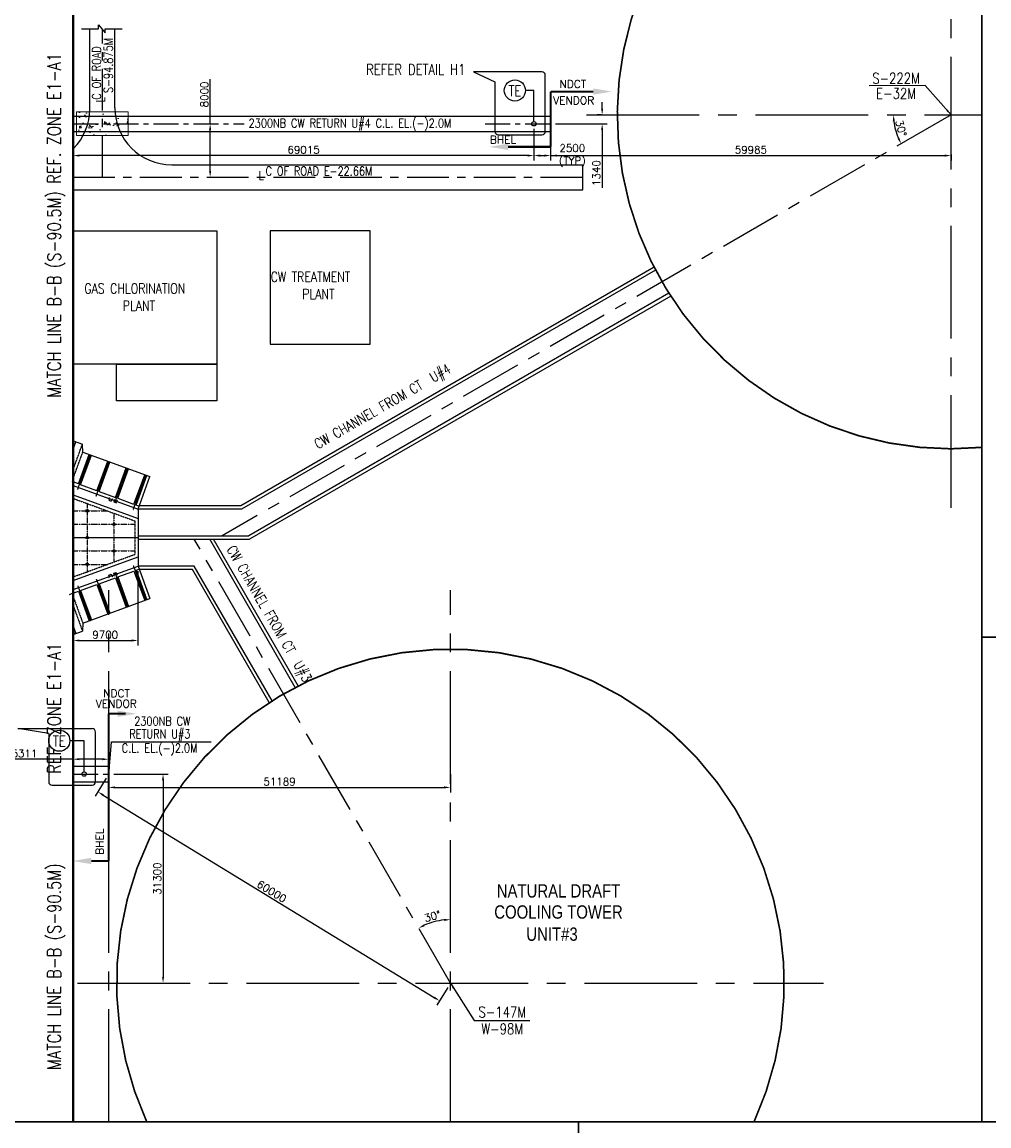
# Model space of a CAD drawing. Header units: inches. Extents: x -341304 to 31571016, y -692717 to 2132253.
# Tile 73 of 256: x 432404 to 528959, y -549416 to -439233. Entities that reach past the tile are written whole.
import ezdxf
from ezdxf.enums import TextEntityAlignment as Align

# ---------------------------------------------------------------- set-up
doc = ezdxf.new("R2010")
doc.units = ezdxf.units.IN
doc.header["$MEASUREMENT"] = 0
for name, pattern in [('CENTER', [2, 1.25, -0.25, 0.25, -0.25]), ('CENTER2', [1.125, 0.75, -0.125, 0.125, -0.125]), ('DASHDOT', [1, 0.5, -0.25, 0, -0.25]), ('HIDDEN', [0.375, 0.25, -0.125])]:
    doc.linetypes.add(name, pattern=pattern)
for name, color, linetype in [('0-CL', 8, 'CENTER'), ('0-CW RETURN', 1, 'Continuous'), ('1A', 3, 'Continuous'), ('2', 6, 'Continuous'), ('3', 2, 'HIDDEN'), ('4', 1, 'Continuous'), ('7', 1, 'CENTER'), ('CWPIPE', 3, 'CENTER'), ('ENCASING', 44, 'Continuous'), ('TCE-ME-ROAD', 244, 'Continuous'), ('text', 3, 'Continuous')]:
    doc.layers.add(name, color=color, linetype=linetype)
doc.styles.add('ROMANC', font='ROMANC.SHX')
doc.styles.add('ROMANS', font='romans')
doc.styles.add('ROMANT', font='romant', dxfattribs={"height": 5})
doc.styles.get("Standard").update_dxf_attribs({"font": 'arial.ttf'})
doc.dimstyles.new('User750', dxfattribs={"dimscale": 500, "dimtxt": 1.5, "dimasz": 1.25, "dimexe": 1, "dimexo": 1, "dimgap": 0.4, "dimtad": 1, "dimdec": 0, "dimlfac": 1.5, "dimzin": 0, "dimdsep": 46, "dimtxsty": 'ROMANS', "dimcen": 1, "dimclrd": 8, "dimclre": 8, "dimclrt": 3, "dimadec": 0, "dimazin": 0, "dimtfac": 1, "dimtdec": 0, "dimtix": 1, "dimtofl": 0, "dimtmove": 0, "dimatfit": 3, "dimfxl": 1, "dimtolj": 1, "dimtzin": 0, "dimarcsym": 0})

# ---------------------------------------------------------------- blocks, each defined once
blk = doc.blocks.new('H-H')
blk.add_lwpolyline([(-1987651.3, 127416.8), (-2060858.3, 127416.8), (-2060858.3, 187657.9), (-1987651.3, 187657.9)], close=True)
blk = doc.blocks.new('SCS1')
at = {"color": 7}
blk.add_lwpolyline([(-414803.4, -321006.2), (-372364.8, -321006.2), (-372364.8, -395450.1), (-414803.4, -395450.1)], close=True, dxfattribs=at)
blk = doc.blocks.new('Q-Q')
at = {"ltscale": 0.5}
blk.add_lwpolyline([(-1611190.8, 187044.5), (-1519164.9, 187044.5), (-1519164.9, 126803.4), (-1611190.8, 126803.4)], close=True, dxfattribs=at)
blk = doc.blocks.new("N'")
at = {"color": 7}
blk.add_lwpolyline([(-571676.3, -133597.9), (-507626, -133597.9), (-507626, -182000.2), (-571676.3, -182000.2)], close=True, dxfattribs=at)
blk = doc.blocks.new('*D712')
at = {"color": 8, "lineweight": -2, "transparency": 16777216}
blk.add_arc((-320530, -274077), 6340, 95.65085, 114.34915, dxfattribs=at)
at = {"color": 8, "transparency": 16777216}
for points in [[(-321159, -267664), (-321149, -267872), (-320530, -267737)], [(-323096, -268394), (-323191, -268208), (-323700, -268587)]]:
    blk.add_solid(points, dxfattribs=at)
at = {"layer": 'Defpoints', "color": 0, "transparency": 16777216}
for p in [(-346110, -229771), (-320530, -265230), (-321631, -267833), (-320530, -274077), (-320530, -282923)]:
    blk.add_point(p, dxfattribs=at)
at = {"color": 3, "transparency": 16777216, "insert": (-322320, -267398), "char_height": 750, "attachment_point": 5, "rotation": 15, "style": 'ROMANS'}
blk.add_mtext('\\A1;30°', dxfattribs=at)
blk = doc.blocks.new('*D715')
at = {"color": 8, "lineweight": -2, "transparency": 16777216}
for p, q in [((-351730, -232938), (-351730, -240373)), ((-358197, -237850), (-358197, -240373)), ((-357572, -239873), (-352355, -239873))]:
    blk.add_line(p, q, dxfattribs=at)
at = {"color": 8, "transparency": 16777216}
for points in [[(-357572, -239769), (-357572, -239977), (-358197, -239873)], [(-352355, -239769), (-352355, -239977), (-351730, -239873)]]:
    blk.add_solid(points, dxfattribs=at)
at = {"layer": 'Defpoints', "color": 0, "transparency": 16777216}
for p in [(-351730, -232438, 64168), (-358197, -237350), (-351730, -239873)]:
    blk.add_point(p, dxfattribs=at)
at = {"color": 3, "transparency": 16777216, "insert": (-354998, -239298), "char_height": 750, "attachment_point": 5, "style": 'ROMANS'}
blk.add_mtext('\\A1;9700', dxfattribs=at)
blk = doc.blocks.new('*D729')
at = {"color": 8, "lineweight": -2, "transparency": 16777216}
for p, q in [((-358197, -251721), (-364482, -251721)), ((-358197, -251926), (-358197, -251221)), ((-355281, -251721), (-357572, -251721)), ((-354656, -252704), (-354656, -251221))]:
    blk.add_line(p, q, dxfattribs=at)
at = {"color": 8, "transparency": 16777216}
for points in [[(-357572, -251617), (-357572, -251825), (-358197, -251721)], [(-355281, -251617), (-355281, -251825), (-354656, -251721)]]:
    blk.add_solid(points, dxfattribs=at)
at = {"layer": 'Defpoints', "color": 0, "transparency": 16777216}
for p in [(-354656, -251721), (-358197, -252426), (-354656, -253204)]:
    blk.add_point(p, dxfattribs=at)
at = {"color": 3, "transparency": 16777216, "insert": (-363067, -251146), "char_height": 750, "attachment_point": 5, "style": 'ROMANS'}
blk.add_mtext('\\A1;5311', dxfattribs=at)
blk = doc.blocks.new('*D716')
at = {"color": 8, "lineweight": -2, "transparency": 16777216}
for p, q in [((-354156, -253204), (-348726, -253204)), ((-349226, -253829), (-349226, -273446)), ((-349575, -274071), (-348726, -274071))]:
    blk.add_line(p, q, dxfattribs=at)
at = {"color": 8, "transparency": 16777216}
for points in [[(-349330, -253829), (-349122, -253829), (-349226, -253204)], [(-349330, -273446), (-349122, -273446), (-349226, -274071)]]:
    blk.add_solid(points, dxfattribs=at)
at = {"layer": 'Defpoints', "color": 0, "transparency": 16777216}
for p in [(-354656, -253204), (-350075, -274071), (-349226, -274071)]:
    blk.add_point(p, dxfattribs=at)
at = {"color": 3, "transparency": 16777216, "insert": (-349801, -263638), "char_height": 750, "attachment_point": 5, "rotation": 90, "style": 'ROMANS'}
blk.add_mtext('\\A1;31300', dxfattribs=at)
blk = doc.blocks.new('*D717')
at = {"color": 8, "lineweight": -2, "transparency": 16777216}
for p, q in [((-305378, -186779), (-305378, -186154)), ((-310020, -188298), (-304878, -188298)), ((-305434, -187404), (-305878, -187404)), ((-305378, -188923), (-305378, -194682))]:
    blk.add_line(p, q, dxfattribs=at)
at = {"color": 8, "transparency": 16777216}
for points in [[(-305482, -186779), (-305274, -186779), (-305378, -187404)], [(-305482, -188923), (-305274, -188923), (-305378, -188298)]]:
    blk.add_solid(points, dxfattribs=at)
at = {"layer": 'Defpoints', "color": 0, "transparency": 16777216}
for p in [(-310520, -188298), (-305378, -187404), (-304934, -187404)]:
    blk.add_point(p, dxfattribs=at)
at = {"color": 3, "transparency": 16777216, "insert": (-305953, -193214), "char_height": 750, "attachment_point": 5, "rotation": 90, "style": 'ROMANS'}
blk.add_mtext('\\A1;1340', dxfattribs=at)
blk = doc.blocks.new('*D718')
at = {"color": 8, "lineweight": -2, "transparency": 16777216}
for p, q in [((-310520, -185579), (-310520, -191969)), ((-309895, -191469), (-271155, -191469)), ((-270530, -191378), (-270530, -191969))]:
    blk.add_line(p, q, dxfattribs=at)
at = {"color": 8, "transparency": 16777216}
for points in [[(-309895, -191365), (-309895, -191573), (-310520, -191469)], [(-271155, -191365), (-271155, -191573), (-270530, -191469)]]:
    blk.add_solid(points, dxfattribs=at)
at = {"layer": 'Defpoints', "color": 0, "transparency": 16777216}
for p in [(-310520, -185079), (-270530, -190878), (-270530, -191469)]:
    blk.add_point(p, dxfattribs=at)
at = {"color": 3, "transparency": 16777216, "insert": (-290525, -190894), "char_height": 750, "attachment_point": 5, "style": 'ROMANS'}
blk.add_mtext('\\A1;59985', dxfattribs=at)
blk = doc.blocks.new('A$C669453D1')
at = {"layer": 'TCE-ME-ROAD'}
for p, q in [((-11215, 131500, -96251), (-11215, 55161, -96251)), ((946, 129000, -96251), (12893, 129000, -96251)), ((1035, 125250, -96251), (12893, 125250, -96251)), ((-7465, 116750, -96251), (-7465, 55161, -96251)), ((-11215, 55161, -96251), (-7465, 55161, -96251))]:
    blk.add_line(p, q, dxfattribs=at)
at = {"layer": 'TCE-ME-ROAD', "color": 11, "linetype": 'CENTER', "ltscale": 5000}
for p, q in [((-9340, 131500, -96251), (-9340, 55161, -96251)), ((-9339, 127125, -96251), (12771, 127125, -96251))]:
    blk.add_line(p, q, dxfattribs=at)
at = {"layer": 'TCE-ME-ROAD', "elevation": -96251}
blk.add_lwpolyline([(12893, 130273), (12893, 127734), (13502, 127734), (12283, 126719), (12893, 126719), (12893, 124180)], dxfattribs=at)
at = {"layer": 'TCE-ME-ROAD'}
for centre, start, end in [((946, 137500, -96251), 224.90087, 270), ((1035, 116750, -96251), 90, 180)]:
    blk.add_arc(centre, 8500, start, end, dxfattribs=at)
blk = doc.blocks.new('*D719')
at = {"color": 8, "lineweight": -2, "transparency": 16777216}
blk.add_arc((-270530, -187410), 5752, 186.22852, 203.77148, dxfattribs=at)
at = {"color": 8, "transparency": 16777216}
for points in [[(-276352, -188040), (-276144, -188029), (-276282, -187410)], [(-275701, -189682), (-275887, -189776), (-275511, -190286)]]:
    blk.add_solid(points, dxfattribs=at)
at = {"layer": 'Defpoints', "color": 0, "transparency": 16777216}
for p in [(-306923, -187410, 64168), (-276195, -188409), (-270530, -187410), (-267764, -187410, 64168), (-343324, -229438)]:
    blk.add_point(p, dxfattribs=at)
at = {"color": 3, "transparency": 16777216, "insert": (-275531, -188750), "char_height": 750, "attachment_point": 5, "rotation": 285, "style": 'ROMANS'}
blk.add_mtext('\\A1;30°', dxfattribs=at)
blk = doc.blocks.new('*D730')
at = {"color": 8, "lineweight": -2, "transparency": 16777216}
for p, q in [((-354917, -253631), (-355998, -255399)), ((-355204, -255299), (-322144, -275513)), ((-320791, -274498), (-321872, -276266))]:
    blk.add_line(p, q, dxfattribs=at)
at = {"color": 8, "transparency": 16777216}
for points in [[(-355149, -255210), (-355258, -255387), (-355737, -254972)], [(-322090, -275424), (-322199, -275602), (-321611, -275839)]]:
    blk.add_solid(points, dxfattribs=at)
at = {"layer": 'Defpoints', "color": 0, "transparency": 16777216}
for p in [(-354656, -253204), (-320530, -274071), (-321611, -275839)]:
    blk.add_point(p, dxfattribs=at)
at = {"color": 3, "transparency": 16777216, "insert": (-338374, -264915), "char_height": 750, "attachment_point": 5, "rotation": 328.55591, "style": 'ROMANS'}
blk.add_mtext('\\A1;60000', dxfattribs=at)
blk = doc.blocks.new('*D731')
at = {"color": 8, "lineweight": -2, "transparency": 16777216}
for p, q in [((-320530, -253221), (-320530, -255038)), ((-354656, -253704), (-354656, -255038)), ((-354031, -254538), (-321155, -254538))]:
    blk.add_line(p, q, dxfattribs=at)
at = {"color": 8, "transparency": 16777216}
for points in [[(-354031, -254434), (-354031, -254642), (-354656, -254538)], [(-321155, -254434), (-321155, -254642), (-320530, -254538)]]:
    blk.add_solid(points, dxfattribs=at)
at = {"layer": 'Defpoints', "color": 0, "transparency": 16777216}
for p in [(-354656, -253204), (-320530, -252721), (-320530, -254538)]:
    blk.add_point(p, dxfattribs=at)
at = {"color": 3, "transparency": 16777216, "insert": (-337593, -253963), "char_height": 750, "attachment_point": 5, "style": 'ROMANS'}
blk.add_mtext('\\A1;51189', dxfattribs=at)
blk = doc.blocks.new('*D726')
at = {"color": 8, "lineweight": -2, "transparency": 16777216}
for p, q in [((-344523, -188298), (-344523, -183845)), ((-344523, -193006), (-344523, -188923))]:
    blk.add_line(p, q, dxfattribs=at)
at = {"color": 8, "transparency": 16777216}
for points in [[(-344627, -188923), (-344419, -188923), (-344523, -188298)], [(-344627, -193006), (-344419, -193006), (-344523, -193631)]]:
    blk.add_solid(points, dxfattribs=at)
at = {"layer": 'Defpoints', "color": 0, "transparency": 16777216}
for p in [(-344523, -188298, 64168), (-344523, -193631), (-344523, -193631)]:
    blk.add_point(p, dxfattribs=at)
at = {"color": 3, "transparency": 16777216, "insert": (-345098, -185366), "char_height": 750, "attachment_point": 5, "rotation": 90, "style": 'ROMANS'}
blk.add_mtext('\\A1;8000', dxfattribs=at)
blk = doc.blocks.new('*D727')
at = {"color": 8, "lineweight": -2, "transparency": 16777216}
for p, q in [((-312187, -188798), (-312187, -191969)), ((-358197, -191507), (-358197, -191969)), ((-312812, -191469), (-357572, -191469))]:
    blk.add_line(p, q, dxfattribs=at)
at = {"color": 8, "transparency": 16777216}
for points in [[(-357572, -191365), (-357572, -191573), (-358197, -191469)], [(-312812, -191365), (-312812, -191573), (-312187, -191469)]]:
    blk.add_solid(points, dxfattribs=at)
at = {"layer": 'Defpoints', "color": 0, "transparency": 16777216}
for p in [(-312187, -188298, 64168), (-358197, -191007, 67), (-358197, -191469)]:
    blk.add_point(p, dxfattribs=at)
at = {"color": 3, "transparency": 16777216, "insert": (-335192, -190894), "char_height": 750, "attachment_point": 5, "style": 'ROMANS'}
blk.add_mtext('\\A1;69015', dxfattribs=at)
blk = doc.blocks.new('*D738')
at = {"color": 8, "lineweight": -2, "transparency": 16777216}
for p, q in [((-312187, -188798), (-312187, -191969)), ((-310520, -188798), (-310520, -191969)), ((-311562, -191469), (-311145, -191469)), ((-310520, -191469), (-306816, -191469))]:
    blk.add_line(p, q, dxfattribs=at)
at = {"color": 8, "transparency": 16777216}
for points in [[(-311562, -191365), (-311562, -191573), (-312187, -191469)], [(-311145, -191365), (-311145, -191573), (-310520, -191469)]]:
    blk.add_solid(points, dxfattribs=at)
at = {"layer": 'Defpoints', "color": 0, "transparency": 16777216}
for p in [(-312187, -188298, 64168), (-310520, -188298), (-310520, -191469)]:
    blk.add_point(p, dxfattribs=at)
at = {"color": 3, "transparency": 16777216, "insert": (-308356, -191469), "char_height": 750, "attachment_point": 5, "style": 'ROMANS'}
blk.add_mtext('\\A1;2500\\P(TYP)', dxfattribs=at)
blk = doc.blocks.new('A$C46E666B7')
at = {"layer": '1A'}
for p, q in [((29000, 14486), (30372, 13986)), ((29000, 13268), (29391, 14344)), ((30428, 12796), (30372, 13986)), ((29780, 8030), (31388, 12446)), ((30109, 7910), (31717, 12326)), ((30428, 12796), (40479, 9136)), ((32552, 7020), (34160, 11437)), ((32881, 6901), (34489, 11317)), ((35324, 6011), (36932, 10428)), ((35653, 5892), (37261, 10308)), ((29780, 8030), (28820, 8379)), ((38096, 5002), (39704, 9418)), ((38425, 4882), (40033, 9299)), ((38700, 4250), (40479, 9136)), ((29000, 7782), (38700, 4250)), ((32552, 7020), (30109, 7910)), ((32881, 6901), (35324, 6011)), ((29000, 6398), (38700, 2867)), ((35653, 5892), (38025, 5028)), ((38495, 4857), (38871, 4720)), ((38700, 4250), (38700, -4250)), ((29000, -6398), (38700, -2867)), ((29000, -7782), (38700, -4250)), ((38425, -4882), (38871, -4720)), ((38425, -4882), (40033, -9299)), ((38700, -4250), (40479, -9136)), ((32881, -6901), (35324, -6011)), ((35324, -6011), (36932, -10428)), ((35653, -5892), (38096, -5002)), ((35653, -5892), (37261, -10308)), ((38096, -5002), (39704, -9418)), ((28820, -8379), (29780, -8030)), ((29780, -8030), (31388, -12446)), ((30109, -7910), (32552, -7020)), ((30109, -7910), (31717, -12326)), ((32552, -7020), (34160, -11437)), ((32881, -6901), (34489, -11317)), ((28820, -8379), (28405, -8583)), ((30428, -12796), (40479, -9136)), ((30428, -12796), (30372, -13986)), ((29000, -13268), (29391, -14344)), ((29000, -14486), (30372, -13986))]:
    blk.add_line(p, q, dxfattribs=at)
at = {"layer": '1A', "ltscale": 100}
for centre, radius in [((31100, 4000), 195), ((31100, 4000), 95), ((35100, 2000), 195), ((35100, 2000), 95), ((31100, 0), 195), ((31100, 0), 195), ((31100, 0), 95), ((31100, 0), 95), ((35100, -2000), 195), ((35100, -2000), 195), ((35100, -2000), 95), ((35100, -2000), 95), ((31100, -4000), 195), ((31100, -4000), 95)]:
    blk.add_circle(centre, radius, dxfattribs=at)
at = {"layer": '2'}
for p, q in [((34436, 5938), (34320, 5619)), ((34323, 5613), (34689, 5479)), ((34344, 5977), (34433, 5945)), ((34696, 5482), (34812, 5802)), ((34819, 5805), (34908, 5772)), ((35173, 5670), (35057, 5351)), ((35060, 5344), (35426, 5211)), ((35081, 5709), (35170, 5677)), ((35433, 5214), (35549, 5533)), ((35555, 5536), (35645, 5504)), ((34436, -5938), (34320, -5619)), ((34323, -5613), (34689, -5479)), ((34344, -5977), (34433, -5945)), ((34696, -5482), (34812, -5802)), ((34819, -5805), (34908, -5772)), ((35173, -5670), (35057, -5351)), ((35060, -5344), (35426, -5211)), ((35081, -5709), (35170, -5677)), ((35433, -5214), (35549, -5533)), ((35555, -5536), (35645, -5504))]:
    blk.add_line(p, q, dxfattribs=at)
for centre, start, end in [((34325, 5617), 159.99503, 249.99503), ((34432, 5940), 339.99503, 69.99503), ((34691, 5484), 249.99503, 339.99503), ((34817, 5800), 69.99503, 159.99503), ((35062, 5349), 159.99503, 249.99503), ((35168, 5672), 339.99503, 69.99503), ((35428, 5216), 249.99503, 339.99503), ((35554, 5532), 69.99503, 159.99503), ((34325, -5617), 110.00497, 200.00497), ((34432, -5940), 290.00497, 20.00497), ((34691, -5484), 20.00497, 110.00497), ((34817, -5800), 200.00497, 290.00497), ((35062, -5349), 110.00497, 200.00497), ((35168, -5672), 290.00497, 20.00497), ((35428, -5216), 20.00497, 110.00497), ((35554, -5532), 200.00497, 290.00497)]:
    blk.add_arc(centre, 5, start, end, dxfattribs=at)
at = {"layer": '3'}
for p, q in [((29000, 10217), (30372, 13986)), ((29000, 8875), (30428, 12796)), ((29000, 5866), (38200, 2516)), ((38200, 2516), (38200, -2516)), ((29000, -5866), (38200, -2516)), ((29000, -8875), (30428, -12796)), ((29000, -10217), (30372, -13986))]:
    blk.add_line(p, q, dxfattribs=at)
at = {"layer": '4', "ltscale": 100}
blk.add_line((28943, 445), (28943, 3865), dxfattribs=at)
at = {"layer": '7'}
for p, q in [((29000, 13999), (29157, 14429)), ((29675, 7230), (31559, 12406)), ((32447, 6221), (34331, 11397)), ((35219, 5212), (37103, 10388)), ((37991, 4203), (39875, 9378)), ((31100, 5202), (31100, -5202)), ((29000, 4000), (34125, 4000)), ((35100, 3645), (35100, -3645)), ((29000, 2000), (38300, 2000)), ((29000, -2000), (38200, -2000)), ((29000, -4000), (34125, -4000)), ((37991, -4203), (39875, -9378)), ((32447, -6221), (34331, -11397)), ((35219, -5212), (37103, -10388)), ((29675, -7230), (31559, -12406)), ((29000, -13999), (29157, -14429))]:
    blk.add_line(p, q, dxfattribs=at)
blk = doc.blocks.new('cooling tower')
at = {"layer": 'ENCASING', "linetype": 'Continuous', "lineweight": 9, "ltscale": 2500}
h = blk.add_hatch(dxfattribs=at)
h.set_pattern_fill('AR-CONC', color=44, scale=333.333333, angle=270, style=0)
h.set_pattern_definition([(320, (-352455.9, -209687.2), (-209.17, -2390.87), [250, -2750]), (265, (-352455.9, -209687.2), (2507.3, 462.5), [200, -2200]), (10.451, (-352473.3, -209886.4), (2298.13, -1928.36), [212.47, -2337.14]), (316.184, (-351789.2, -209687.2), (-551.73, -3557.47), [375, -4125]), (6.636, (-351835.2, -209983.6), (3247.06, -3115.54), [318.7, -3505.7]), (261.184, (-351789.2, -209687), (3247.06, -3115.54), [300, -3300]), (291, (-351955.9, -210020.5), (-1342.06, -1989.69), [250, -2750]), (236, (-351955.9, -210020.5), (2417.17, -811.05), [200, -2200]), (341.451, (-352067.7, -210186.3), (1075.1, -2800.74), [212.47, -2337.14]), (307.5, (-352455.9, -209687.2), (1109.646, -40.533), [0, -2173.333, 0, -2233.333, 0, -2208.333]), (277.5, (-352455.9, -209687.2), (1314.706, -876.9), [0, -1273.333, 0, -2123.333, 0, -841.667]), (237.5, (-352455.9, -208943.8), (-75.183, -1779.408), [0, -833.33, 0, -2600, 0, -3450]), (227.5, (-352455.9, -208610.5), (333.68, -1943.95), [0, -1083.33, 0, -1726.67, 0, -2450])])
h.paths.add_polyline_path([(-357863.27, -189477.7), (-352696.61, -189477.7), (-352696.61, -187117.7), (-357863.27, -187117.7)])
at = {"color": 5, "linetype": 'CENTER2', "ltscale": 15000}
for p, q in [((-270529.94, -226617.99), (-270529.94, -160462.79)), ((-306922.73, -187404.37, 64167.54), (-267453.15, -187404.37, 64167.54)), ((-358196.61, -229604.37, 64167.54), (-351729.94, -229604.37, 64167.54)), ((-354655.94, -287926.74), (-354655.94, -234857.42)), ((-320529.94, -287926.74), (-320529.94, -234857.42)), ((-357777.4, -274071.03), (-283282.48, -274071.03))]:
    blk.add_line(p, q, dxfattribs=at)
at = {"color": 7}
for p, q in [((-311054.14, -189062.8, -8020.94), (-311054.14, -183443.59, -8020.94)), ((-316076.39, -184102.34, -8020.94), (-316076.39, -189062.8, -8020.94)), ((-315733.27, -189405.92, -8020.94), (-311397.26, -189405.92, -8020.94)), ((-360644.39, -249170.99, -72188.48), (-360644.39, -253969.47, -72188.48)), ((-355970.8, -253969.47, -72188.48), (-355970.8, -249015.1, -72188.48)), ((-360301.27, -254312.6, -72188.48), (-356313.93, -254312.6, -72188.48))]:
    blk.add_line(p, q, dxfattribs=at)
at = {"color": 2, "linetype": 'Continuous', "ltscale": 100}
for p, q in [((-300194.68, -202606.81, 0), (-341470.99, -226437.71, 0)), ((-300041.02, -202903), (-341381.68, -226771.04)), ((-298707.68, -205212.4), (-340667.14, -229437.7)), ((-298528.01, -205493.56), (-340577.82, -229771.03)), ((-341381.68, -226771.04, 64169.22), (-351726.02, -226771.04, 64169.22)), ((-341470.99, -226437.71, 128336.76), (-351604.67, -226437.71, 128336.76)), ((-351729.94, -229437.7), (-340667.14, -229437.7)), ((-351729.94, -229771.03), (-340577.82, -229771.03)), ((-336021.06, -244572.96), (-344566.95, -229771.03, 0)), ((-335732.38, -244406.29), (-344182.05, -229771.03, 0)), ((-346106.55, -232437.71, 64169.22), (-351726.02, -232437.71, 64169.22)), ((-338330.46, -245906.29, 0), (-346106.55, -232437.71, 0)), ((-346299, -232771.04, 64169.22), (-351604.67, -232771.04, 64169.22)), ((-338619.13, -246072.96, 0), (-346299, -232771.04, 0))]:
    blk.add_line(p, q, dxfattribs=at)
at = {"ltscale": 0.5}
blk.add_lwpolyline([(-365600.46, -160462.79), (-267453.15, -160462.79), (-267453.15, -287926.74), (-365600.46, -287926.74)], close=True, dxfattribs=at)
at = {"linetype": 'DASHDOT', "ltscale": 5000, "const_width": 233.33}
blk.add_lwpolyline([(-358196.61, -287926.74), (-358196.61, -160462.79)], dxfattribs=at)
at = {"color": 1, "linetype": 'Continuous', "ltscale": 100, "const_width": 166.67}
for points in [[(-290158.04, -160462.79, 0.417338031), (-297260.84, -207318.43)], [(-297259.99, -207319.57, 0.261450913), (-267453.15, -220595.4, 0.258950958)], [(-290212.77, -287926.74, 1.556512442), (-350847.1, -287926.74, 1.556512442)]]:
    blk.add_lwpolyline(points, format="xyb", dxfattribs=at)
at = {"color": 7}
for points, elevation in [([(-311385.32, -183100.67), (-318232.52, -183100.67), (-316076.39, -184102.34)], -8020.94), ([(-360644.39, -249170.99), (-363712.25, -248671.97), (-360433.68, -248671.97), (-356313.93, -248671.97)], -72188.48)]:
    blk.add_lwpolyline(points, dxfattribs=dict(at, elevation=elevation))
at = {"color": 230, "elevation": 64167.54}
blk.add_lwpolyline([(-312186.61, -188080.68), (-312186.61, -184969.59), (-313035.64, -184969.59)], dxfattribs=at)
at = {"color": 2, "const_width": 200}
for points in [[(-310519.94, -190596.13), (-310519.94, -185078.66)], [(-306262.9, -185078.66), (-310519.94, -185078.66)], [(-314776.98, -190596.13), (-310519.94, -190596.13)], [(-352975.05, -247186.2), (-354655.6, -247186.2)], [(-354655.6, -261889.2), (-354655.6, -247186.2)], [(-356403.15, -261880.57), (-354655.6, -261880.57)]]:
    blk.add_lwpolyline(points, dxfattribs=at)
at = {"color": 1}
blk.add_lwpolyline([(-358196.61, -198964.37), (-343863.27, -198964.37), (-343863.27, -212297.7), (-358196.61, -212297.7)], dxfattribs=at)
for points in [[(-328529.94, -210297.7), (-328529.94, -198964.37), (-338529.94, -198964.37), (-338529.94, -210297.7)], [(-343863.27, -212297.7), (-343863.27, -215964.37), (-353863.27, -215964.37), (-353863.27, -212297.7)]]:
    blk.add_lwpolyline(points, close=True, dxfattribs=at)
at = {"color": 230}
blk.add_lwpolyline([(-357103.27, -252987.35), (-357103.27, -249876.26), (-358530.72, -249876.26)], dxfattribs=at)
for centre, radius in [((-314090.08, -184969.59, 64167.54), 1054.44), ((-312186.61, -188297.7, 64167.54), 217.03), ((-359585.15, -249876.26), 1054.44), ((-357103.27, -253204.37), 217.03), ((-357103.27, -253204.37), 217.03)]:
    blk.add_circle(centre, radius, dxfattribs=at)
at = {"color": 7}
for centre, start, end in [((-311397.26, -183443.59, -8020.94), 0, 90), ((-315733.27, -189062.8, -8020.94), 180, 270), ((-311397.26, -189062.8, -8020.94), 270, 0), ((-356313.93, -249015.1, -72188.48), 0, 90), ((-360301.27, -253969.47, -72188.48), 180, 270), ((-356313.93, -253969.47, -72188.48), 270, 0)]:
    blk.add_arc(centre, 343.12, start, end, dxfattribs=at)
at = {"color": 2}
for points in [[(-306262.9, -185391.16), (-304387.9, -185078.66), (-306262.9, -184766.16)], [(-314776.98, -190908.63), (-316651.98, -190596.13), (-314776.98, -190283.63)], [(-353756.05, -246873.7), (-351881.05, -247186.2), (-353756.05, -247498.7)], [(-356403.15, -262193.07), (-358278.15, -261880.57), (-356403.15, -261568.07)]]:
    blk.add_solid(points, dxfattribs=at)
at = {"layer": '0-CL', "lineweight": -3, "ltscale": 2000}
for p, q in [((-358186.61, -188297.7, 64167.54), (-341130.07, -188297.7, 64167.54)), ((-317052.02, -188297.7, 64167.54), (-310519.94, -188297.7, 64167.54)), ((-358196.61, -253204.37), (-354655.94, -253204.37))]:
    blk.add_line(p, q, dxfattribs=at)
at = {"layer": '0-CL', "lineweight": -3, "ltscale": 5000}
for p, q in [((-270529.94, -187404.37), (-343323.77, -229431.91)), ((-320529.94, -274071.03), (-346109.9, -229765.24))]:
    blk.add_line(p, q, dxfattribs=at)
at = {"layer": '0-CW RETURN', "color": 1, "linetype": 'Continuous'}
for p, q in [((-358196.61, -252426.04), (-354655.94, -252426.04)), ((-354655.94, -252426.04), (-354655.94, -253982.71)), ((-358196.61, -253982.71), (-354655.94, -253982.71))]:
    blk.add_line(p, q, dxfattribs=at)
at = {"layer": 'CWPIPE', "color": 1, "linetype": 'Continuous'}
for p, q in [((-358186.61, -187519.37, 64167.54), (-310519.94, -187519.37, 64167.54)), ((-358186.61, -189076.03, 64167.54), (-310519.94, -189076.03, 64167.54))]:
    blk.add_line(p, q, dxfattribs=at)
at = {"layer": 'ENCASING', "color": 44, "linetype": 'Continuous', "lineweight": 9, "ltscale": 2500}
for p, q in [((-357863.27, -187117.7, 64167.54), (-357863.27, -189477.7, 64167.54)), ((-357863.27, -187117.7, 64167.54), (-352696.61, -187117.7, 64167.54)), ((-352696.61, -187117.7, 64167.54), (-352696.61, -189477.7, 64167.54)), ((-357863.27, -189477.7, 64167.54), (-352696.61, -189477.7, 64167.54))]:
    blk.add_line(p, q, dxfattribs=at)
at = {"color": 7, "xscale": 0.6666666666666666, "yscale": 0.6666666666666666, "zscale": 0.6666666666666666, "rotation": 90}
blk.add_blockref('A$C669453D1', (-270529.94, -187404.37, 64167.54), dxfattribs=at)
at = {"color": 230, "xscale": 0.6666666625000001, "yscale": 0.6666666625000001, "zscale": 0.6666666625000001}
blk.add_blockref('A$C46E666B7', (-377526.11, -229604.37, 64169.22), dxfattribs=at)
at = {"color": 3, "lineweight": -2, "style": 'ROMANS', "width": 0.8}
for s, height, p in [('REFER DETAIL H1', 1066.6667, (-323989.66, -182881.41, 64073.92)), ('S-222M', 1066.667, (-276025.69, -183754.94, -93.62)), ('TE', 1066.667, (-314084.79, -185019.65, 64073.92)), ('E-32M', 1066.667, (-276025.69, -185266.41, -93.62)), ('TE', 1066.667, (-359579.87, -249926.33, -93.62)), ('S-147M', 1066.667, (-315349.78, -276963.44, -93.62)), ('W-98M', 1066.667, (-315349.78, -278645.26, -93.62))]:
    blk.add_text(s, height=height, dxfattribs=at).set_placement(p, align=Align.MIDDLE_CENTER)
at = {"layer": 'text', "style": 'ROMANC', "width": 0.8}
for s, height, p in [('S-94.875M', 888.889, (-354687.72, -182482.84, 0)), ('C OF ROAD', 888.889, (-355868.18, -183225.66, 0)), ('L', 888.89, (-355475.93, -185890.66, -32083.77))]:
    blk.add_text(s, height=height, rotation=90, dxfattribs=at).set_placement(p, align=Align.MIDDLE)
at = {"layer": 'text', "lineweight": 25, "style": 'ROMANT'}
for s, p in [('NDCT', (-309644.51, -184712.69, 24484.59)), ('VENDOR', (-310267.54, -186357.5, 24484.59)), ('BHEL', (-316599.45, -190268.94, 24484.59)), ('NDCT', (-355216.87, -245533.74, 24484.59)), ('VENDOR', (-355953.3, -246579.46, 24484.59))]:
    blk.add_text(s, height=780, dxfattribs=at).set_placement(p)
at = {"layer": 'text', "lineweight": 25, "style": 'ROMANT', "width": 0.8}
for s, height, rotation, p in [('MATCH LINE B-B (S-90.5M) REF. ZONE E1-A1', 1333.3333, 90, (-359434.51, -215629.61, 24484.59)), ('CW CHANNEL FROM CT  U#4', 1000, 30, (-333754.58, -220800.24, -87.26)), ('CW CHANNEL FROM CT  U#3', 1000, 300, (-342903.48, -230754.4, -87.26)), ('MATCH LINE B-B (S-90.5M)         REF. ZONE E1-A1', 1333.3333, 90, (-359434.51, -282732.46, 24484.59))]:
    blk.add_text(s, height=height, rotation=rotation, dxfattribs=at).set_placement(p)
at = {"layer": 'text', "lineweight": 25, "width": 0.8}
for s, height, style, p in [('2300NB CW RETURN U#4 C.L. EL.(-)2.0M', 888.8889, 'ROMANS', (-340679.91, -188680.11, -95431.29)), ('CW TREATMENT', 1000, 'ROMANT', (-338478.7, -204072.95, -87.26)), ('GAS CHLORINATION', 1000, 'ROMANT', (-357083.1, -205238.41, -87.26)), ('PLANT', 1000, 'ROMANT', (-335324.77, -205789.86, -87.26)), ('PLANT', 1000, 'ROMANT', (-353245.39, -206955.33, -87.26)), ('2300NB CW', 888.889, 'ROMANS', (-352105.5, -248368.07, -159598.83)), ('RETURN U#3', 888.889, 'ROMANS', (-352590.79, -249643.27, -159598.83)), ('C.L. EL.(-)2.0M', 888.8889, 'ROMANS', (-353349.1, -251053.31, -159598.83))]:
    blk.add_text(s, height=height, dxfattribs=dict(at, style=style)).set_placement(p)
at = {"layer": 'text', "style": 'ROMANC', "width": 0.8}
for s, height, p in [('C OF ROAD E-22.66M', 888.8889, (-333658.81, -193013.03, 0)), ('L', 888.89, (-339421.9, -193458.76, -32083.77))]:
    blk.add_text(s, height=height, dxfattribs=at).set_placement(p, align=Align.MIDDLE)
at = {"layer": 'text', "lineweight": 25, "style": 'ROMANT'}
blk.add_text('BHEL', height=780, rotation=90, dxfattribs=at).set_placement((-355167.32, -261283.74, 24484.59))
at = {"layer": 'text', "lineweight": 25, "width": 0.8}
for s, height, p in [('NATURAL DRAFT', 1333.3333, (-309734.59, -264876.36)), ('COOLING TOWER', 1333.3333, (-309734.59, -266973.15)), ('UNIT#3', 1333.333, (-310384.76, -269182.31))]:
    blk.add_text(s, height=height, dxfattribs=at).set_placement(p, align=Align.MIDDLE)
at = {"color": 7}
for base, p1, p2, picture, middle in [((-344523.12, -193631.03), (-344523.12, -188297.7, 64167.54), (-344523.12, -193631.03), '*D726', (-344523.12, -185366.18)), ((-305378.27, -187404.37), (-310519.94, -188297.7), (-304933.83, -187404.37), '*D717', (-305378.27, -193213.98))]:
    dim = blk.add_linear_dim(base=base, p1=p1, p2=p2, angle=90, dimstyle='User750', dxfattribs=at)
    dim.commit()
    dim.dimension.update_dxf_attribs({"geometry": picture, "text_midpoint": middle, "dimtype": 128})
for base, p1, p2, picture, middle in [((-270529.94, -191469.06), (-310519.94, -185078.66), (-270529.94, -190878.25), '*D718', (-290524.94, -190894.06)), ((-358196.61, -191469.06), (-312186.61, -188297.7, 64167.54), (-358196.61, -191006.51, 66.67), '*D727', (-335191.61, -190894.06)), ((-320529.94, -254537.7), (-354655.94, -253204.37), (-320529.94, -252721.02), '*D731', (-337592.94, -253962.7))]:
    dim = blk.add_linear_dim(base=base, p1=p1, p2=p2, dimstyle='User750', dxfattribs=at)
    dim.commit()
    dim.dimension.update_dxf_attribs({"geometry": picture, "text_midpoint": middle})
at = {"color": 8}
for base, line1, line2, picture, middle in [((-276194.72, -188409.02), ((-270529.94, -187410.16, 64167.54), (-343323.77, -229437.7, 64167.54)), ((-306922.73, -187410.16, 128335.08), (-267764.14, -187410.16, 128335.08)), '*D719', (-275530.7, -188750.11, 64167.54)), ((-321630.81, -267833.49), ((-320529.94, -282923.38, 64167.54), (-320529.94, -265230.28, 64167.54)), ((-320529.94, -274076.83, 64167.54), (-346109.9, -229771.03, 64167.54)), '*D712', (-322319.58, -267397.79, 64167.54))]:
    dim = blk.add_angular_dim_2l(base=base, line1=line1, line2=line2, dimstyle='User750', dxfattribs=at)
    dim.commit()
    dim.dimension.update_dxf_attribs({"geometry": picture, "text_midpoint": middle})
at = {"color": 7}
dim = blk.add_linear_dim(base=(-310519.94, -191469.06), p1=(-312186.61, -188297.7, 64167.54), p2=(-310519.94, -188297.7), text='<>\\X(TYP)', dimstyle='User750', dxfattribs=at)
dim.commit()
dim.dimension.update_dxf_attribs({"geometry": '*D738', "text_midpoint": (-308355.65, -191469.06), "dimtype": 128})
for base, p1, p2, picture, middle in [((-351729.94, -239872.89), (-358196.61, -237350.11), (-351729.94, -232437.7, 64167.54), '*D715', (-354997.74, -239872.89)), ((-354655.94, -251721.02), (-358196.61, -252426.04), (-354655.94, -253204.37), '*D729', (-363067.4, -251721.02))]:
    dim = blk.add_linear_dim(base=base, p1=p1, p2=p2, dimstyle='User750', dxfattribs=at)
    dim.commit()
    dim.dimension.update_dxf_attribs({"geometry": picture, "text_midpoint": middle, "dimtype": 128})
dim = blk.add_aligned_dim(p1=(-354655.94, -253204.37), p2=(-320529.94, -274071.03), distance=-2072.42, dimstyle='User750', override={"dimlfac": 1.5}, dxfattribs=at)
dim.commit()
dim.dimension.update_dxf_attribs({"geometry": '*D730', "text_midpoint": (-338374.09, -264915.23)})
dim = blk.add_linear_dim(base=(-349226.04, -274071.03), p1=(-354655.6, -253204.37), p2=(-350075.19, -274071.03), angle=90, dimstyle='User750', dxfattribs=at)
dim.commit()
dim.dimension.update_dxf_attribs({"geometry": '*D716', "text_midpoint": (-349801.04, -263637.7)})
for points in [[(-270529.94, -187404.37), (-273129.77, -184477.41), (-278705, -184506.74)], [(-320529.94, -274071.03), (-318146.99, -277808.44), (-312583.82, -277808.44)]]:
    blk.add_leader(points, dimstyle='User750')
blk.add_leader([(-354655.94, -253204.37), (-354386.5, -250000.36), (-344431.44, -250000.36)], dimstyle='User750', dxfattribs=at)

msp = doc.modelspace()

# ---------------------------------------------------------------- linework, layer by layer
at = {"color": 230}
msp.add_line((443650, -490560), (443650, -490693.5, 64167.5), dxfattribs=at)

# ---------------------------------------------------------------- block references
at = {"color": 20}
msp.add_blockref('SCS1', (943059.6, -105163.5), dxfattribs=at)
at = {"color": 7}
msp.add_blockref('H-H', (2548834.7, -736673.7), dxfattribs=at)

# ---------------------------------------------------------------- next in the draw order: block references
msp.add_blockref('Q-Q', (2007141.3, -736060.4), dxfattribs=at)

# ---------------------------------------------------------------- next in the draw order: block references
at = {"color": 20}
for name, p in [('cooling tower', (795709.4, -261089.1)), ("N'", (1099932.5, -367015.7))]:
    msp.add_blockref(name, p, dxfattribs=at)

doc.saveas('drawing.dxf')
